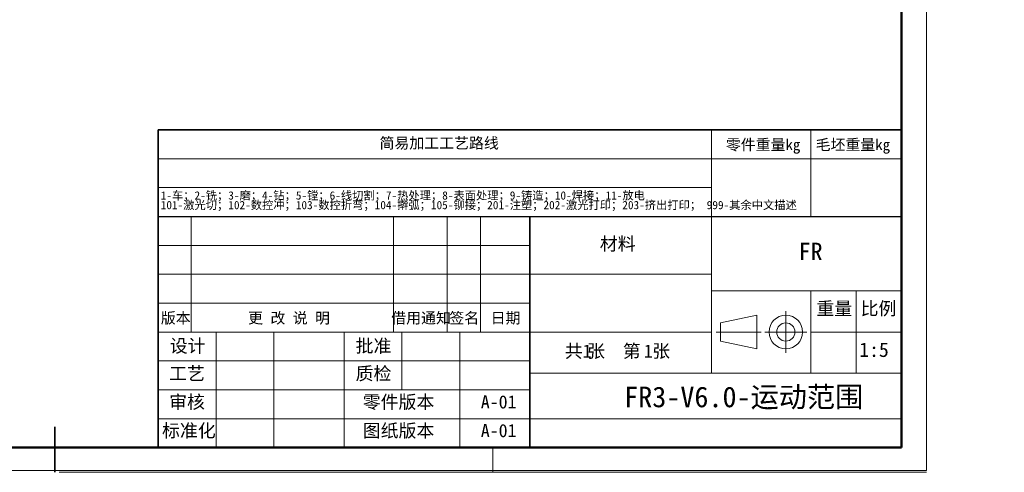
# Model space of a CAD drawing. Header units: millimetres. Extents: x -55 to 731, y 0 to 297.
# Tile 10 of 20: x 200 to 439, y 0 to 110. Entities that reach past the tile are written whole.
import ezdxf

# ---------------------------------------------------------------- set-up
doc = ezdxf.new("R2010")
doc.units = ezdxf.units.MM
doc.linetypes.add('CENTERX2', pattern=[20.32, 12.7, -2.54, 2.54, -2.54])
doc.layers.add('标注层', color=150, linetype='Continuous')
doc.layers.add('细线层', color=7, linetype='Continuous', lineweight=25)
doc.styles.add('SLDTEXTSTYLE0', font='仿宋_GB2312')
doc.styles.add('SLDTEXTSTYLE1', font='仿宋_GB2312', dxfattribs={"bigfont": 'bigfont'})
doc.styles.add('SLDTEXTSTYLE2', font='SIMSUN.TTC', dxfattribs={"bigfont": 'bigfont'})
doc.styles.add('SLDTEXTSTYLE3', font='HYSWLONGFANGSONG.TTF', dxfattribs={"bigfont": 'bigfont'})

# ---------------------------------------------------------------- blocks, each defined once
blk = doc.blocks.new('SW_NOTE_0')
at = {"color": 0, "linetype": 'Continuous', "lineweight": 0, "attachment_point": 2}
for s, insert, char_height, style in [('\\M+18BA4', (2.18, 4.09), 3.175, 'SLDTEXTSTYLE1'), ('张  \\M+191E6', (11.91, 4.09), 3.175, 'SLDTEXTSTYLE1'), ('1', (5.42, 4.09), 3.17, 'SLDTEXTSTYLE0'), ('1', (20.24, 4.09), 3.17, 'SLDTEXTSTYLE0'), ('张', (23.35, 4.09), 3.17, 'SLDTEXTSTYLE1')]:
    blk.add_mtext(s, dxfattribs=dict(at, insert=insert, char_height=char_height, style=style))
blk = doc.blocks.new('SW_NOTE_1')
at = {"color": 0, "linetype": 'Continuous', "lineweight": 0, "char_height": 2, "attachment_point": 1, "style": 'SLDTEXTSTYLE2'}
for s, insert in [('1-车\\M+181472-铣\\M+181473-\\M+19681\\M+181474-钻\\M+181475-镗\\M+181476-线\\M+190D8\\M+18A84\\M+181477-热处\\M+1979D\\M+181478-\\M+1955C\\M+196CA处\\M+1979D\\M+181479-铸\\M+191A2\\M+1814710-焊\\M+190DA\\M+1814711-\\M+195FA电', (0, 2.33)), ('101-\\M+18C83\\M+18CF5\\M+190D8\\M+18147102-\\M+19094\\M+18D54\\M+19974\\M+18147103-\\M+19094\\M+18D54\\M+190DC\\M+19C5E\\M+18147104-擀\\M+18CCA\\M+18147105-铆\\M+190DA\\M+18147201-\\M+1928D\\M+19159\\M+18147202-\\M+18C83\\M+18CF5\\M+191C5\\M+188F3\\M+18147203-挤\\M+18F6F\\M+191C5\\M+188F3\\M+18147 999-\\M+191B4\\M+1975D\\M+19286\\M+195B6\\M+19560\\M+18F71', (0, 0))]:
    blk.add_mtext(s, dxfattribs=dict(at, insert=insert))

msp = doc.modelspace()

# ---------------------------------------------------------------- linework, layer by layer
at = {"color": 7, "linetype": 'Continuous', "lineweight": 18}
for p, q in [((419.993, 297.3966), (419.993, 0.3966)), ((367.9959, 75.9894), (367.9959, 82.9894)), ((391.9959, 75.9894), (391.9959, 82.9894)), ((233.9959, 75.9894), (413.9959, 75.9894)), ((367.9959, 61.9894), (367.9959, 75.9894)), ((391.9959, 61.9894), (391.9959, 75.9894)), ((367.9959, 68.9894), (233.9959, 68.9894)), ((241.9959, 33.9894), (241.9959, 61.9894)), ((290.9959, 33.9894), (290.9959, 61.9894)), ((303.9959, 33.9894), (303.9959, 61.9894)), ((311.9959, 33.9894), (311.9959, 61.9894)), ((367.9959, 61.9894), (367.9959, 23.9894)), ((323.9959, 54.9894), (233.9959, 54.9894)), ((323.9959, 47.9894), (233.9959, 47.9894)), ((323.9959, 47.9894), (367.9959, 47.9894)), ((413.9959, 43.9894), (367.9959, 43.9894)), ((391.9959, 43.9894), (391.9959, 23.9894)), ((402.9959, 43.9894), (402.9959, 23.9894)), ((323.9959, 40.9894), (233.9959, 40.9894)), ((370.12, 36.1982), (378.9507, 38.054)), ((370.12, 36.1982), (370.12, 31.7807)), ((378.9507, 38.054), (378.9507, 29.9249)), ((367.9959, 33.9894), (233.9959, 33.9894)), ((247.9959, 5.9894), (247.9959, 33.9894)), ((261.9959, 5.9894), (261.9959, 33.9894)), ((278.9959, 5.9894), (278.9959, 33.9894)), ((292.9959, 19.9894), (292.9959, 33.9894)), ((306.9959, 5.9894), (306.9959, 33.9894)), ((391.9959, 33.9894), (413.9959, 33.9894)), ((370.12, 31.7807), (378.9507, 29.9249)), ((323.9959, 26.9894), (233.9959, 26.9894)), ((367.9959, 23.9894), (323.9959, 23.9894)), ((413.9959, 23.9894), (367.9959, 23.9894)), ((323.9959, 19.9894), (233.9959, 19.9894)), ((323.9959, 12.9894), (233.9959, 12.9894)), ((314.9959, 5.9894), (314.9959, -0.0106)), ((-0.0005, 0.3966), (419.993, 0.3966)), ((209.9959, -0.0106), (419.9959, -0.0106))]:
    msp.add_line(p, q, dxfattribs=at)
at = {"color": 7, "linetype": 'Continuous', "lineweight": 50}
for p, q in [((413.9959, 5.9894), (413.9959, 290.9894)), ((23.9959, 5.9894), (413.9959, 5.9894)), ((233.9959, 5.9894), (413.9959, 5.9894))]:
    msp.add_line(p, q, dxfattribs=at)
at = {"color": 7, "linetype": 'Continuous', "lineweight": 35}
for p, q in [((233.9959, 61.9894), (233.9959, 82.9894)), ((233.9959, 82.9894), (413.9959, 82.9894)), ((233.9959, 61.9894), (233.9959, 5.9894)), ((323.9959, 61.9894), (323.9959, 5.9894)), ((413.9959, 61.9894), (413.9959, 5.9894)), ((208.9959, 10.9894), (208.9959, -0.0106)), ((413.9959, 5.9894), (233.9959, 5.9894))]:
    msp.add_line(p, q, dxfattribs=at)
at = {"color": 7, "linetype": 'Continuous', "lineweight": 25}
msp.add_line((233.9959, 61.9894), (413.9959, 61.9894), dxfattribs=at)
at = {"color": 7, "linetype": 'CENTERX2', "lineweight": 18}
for p, q in [((385.9534, 28.9249), (385.9534, 39.054)), ((369.12, 33.9894), (379.9507, 33.9894)), ((380.8888, 33.9894), (391.0179, 33.9894))]:
    msp.add_line(p, q, dxfattribs=at)
at = {"color": 7, "linetype": 'Continuous', "lineweight": 18}
for radius in [4.0645, 2.2088]:
    msp.add_circle((385.9534, 33.9894), radius, dxfattribs=at)
at = {"layer": '细线层', "color": 7, "lineweight": 18}
msp.add_line((323.9959, 12.9894), (413.9959, 12.9894), dxfattribs=at)

# ---------------------------------------------------------------- block references
at = {"color": 7, "linetype": 'Continuous', "lineweight": 0}
for name, p in [('SW_NOTE_1', (234.6133, 65.7451)), ('SW_NOTE_0', (332.4181, 26.8798))]:
    msp.add_blockref(name, p, dxfattribs=at)

# ---------------------------------------------------------------- texts
at = {"color": 7, "linetype": 'Continuous', "lineweight": 0, "attachment_point": 2}
for s, insert, char_height, style in [('简\\M+188D5\\M+189C1\\M+18D48\\M+18D48艺\\M+19848线', (302.025, 81.1045), 2.645833, 'SLDTEXTSTYLE1'), ('\\M+197EB\\M+18C8F\\M+18F64\\M+197CAkg', (380.4551, 80.7067), 2.645833, 'SLDTEXTSTYLE1'), ('\\M+196D1坯\\M+18F64\\M+197CAkg', (402.1913, 80.7067), 2.645833, 'SLDTEXTSTYLE1'), ('\\M+18DDE\\M+197BF', (345.2504, 56.9595), 3.175, 'SLDTEXTSTYLE1'), ('FR', (391.9688, 55.6308), 4.23333, 'SLDTEXTSTYLE0'), ('\\M+18F64\\M+197CA', (397.696, 41.2708), 3.175, 'SLDTEXTSTYLE1'), ('\\M+194E4\\M+197E1', (408.3967, 41.2708), 3.175, 'SLDTEXTSTYLE1'), ('\\M+194C5\\M+1967B', (238.2514, 38.7168), 2.645833, 'SLDTEXTSTYLE1'), ('\\M+18D58 \\M+189FC 说 \\M+196BE', (265.677, 38.7168), 2.645833, 'SLDTEXTSTYLE1'), ('\\M+18ED8\\M+19770\\M+192CA\\M+1926D', (297.6411, 38.7168), 2.645833, 'SLDTEXTSTYLE1'), ('签\\M+196BC', (308.1062, 38.7168), 2.64583, 'SLDTEXTSTYLE1'), ('\\M+193FA\\M+18AFA', (318.1062, 38.7168), 2.645833, 'SLDTEXTSTYLE1'), ('设计', (241.1282, 32.2181), 3.175, 'SLDTEXTSTYLE1'), ('\\M+194E1\\M+18F79', (286.1282, 32.2181), 3.175, 'SLDTEXTSTYLE1'), ('1:5', (407.3123, 31.4485), 3.5, 'SLDTEXTSTYLE0'), ('\\M+18D48艺', (240.9685, 25.5203), 3.175, 'SLDTEXTSTYLE1'), ('质检', (286.1282, 25.5203), 3.175, 'SLDTEXTSTYLE1'), ('审\\M+18A6A', (240.9685, 18.6344), 3.175, 'SLDTEXTSTYLE1'), ('FR3-V6.0-运动\\M+1E497围', (375.7634, 20.7614), 5, 'SLDTEXTSTYLE1'), ('\\M+197EB\\M+18C8F\\M+194C5\\M+1967B', (292.1854, 18.6344), 3.175, 'SLDTEXTSTYLE1'), ('A-01', (316.4287, 18.6344), 3.175, 'SLDTEXTSTYLE0'), ('标\\M+18F79\\M+189BB', (241.4127, 11.6837), 3.175, 'SLDTEXTSTYLE1'), ('图纸\\M+194C5\\M+1967B', (292.1854, 11.6837), 3.175, 'SLDTEXTSTYLE1'), ('A-01', (316.4287, 11.6837), 3.175, 'SLDTEXTSTYLE0')]:
    msp.add_mtext(s, dxfattribs=dict(at, insert=insert, char_height=char_height, style=style))
at = {"layer": '标注层', "color": 1, "insert": (1.4141, 4.5931), "char_height": 2.5, "attachment_point": 1, "style": 'SLDTEXTSTYLE3'}
msp.add_mtext('6\\M+18141钣\\M+18BE0\\M+19357开图\\M+18B79简\\M+188D5\\M+18D48艺\\M+19848线仅\\M+198F4\\M+18E51\\M+18D6C\\M+181477\\M+18141满\\M+191ABROHS\\M+19776\\M+18B81\\M+18147', dxfattribs=at)

doc.saveas('drawing.dxf')
